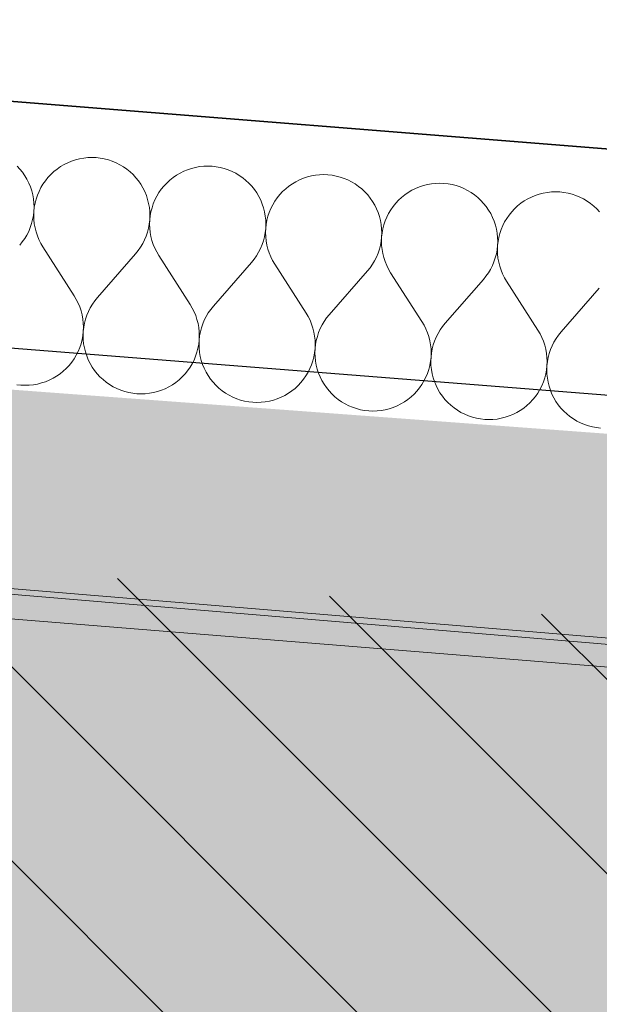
# Model space of a CAD drawing. Header units: millimetres. Extents: x -40276 to 214973, y -147941 to 35228.
# Tile 253 of 256: x -5366 to -4986, y 17941 to 18587. Entities that reach past the tile are written whole.
import ezdxf

# ---------------------------------------------------------------- set-up
doc = ezdxf.new("R2010")
doc.units = ezdxf.units.MM
doc.header["$MEASUREMENT"] = 0
doc.linetypes.add('Wipeout_Contour', pattern=[1000, 0, -1000])
for name, color, linetype in [('1._POHLED ZÁPADNÍ_2_0_plochy', 7, 'Continuous'), ('1._POHLED ZÁPADNÍ_2_akustické prvky', 7, 'Continuous'), ('1._POHLED ZÁPADNÍ_2_BT_ortho', 7, 'Continuous'), ('1._POHLED ZÁPADNÍ_2_Konstrukce - nosné', 7, 'Continuous'), ('1._POHLED ZÁPADNÍ_2_Nové_Výplně – Řezové', 7, 'Continuous'), ('1._POHLED ZÁPADNÍ_2_Výplně – Řezové', 7, 'Continuous')]:
    doc.layers.add(name, color=color, linetype=linetype)

# ---------------------------------------------------------------- blocks, each defined once
blk = doc.blocks.new('*X1', base_point=(-42174.69, -26223.67))
at = {"layer": '1._POHLED ZÁPADNÍ_2_Nové_Výplně – Řezové', "color": 21, "linetype": 'Continuous', "lineweight": 20, "true_color": 0xffaaaa}
for p, q in [((-5326.57, 18495.62), (-5329.2, 18494.96)), ((-5323.89, 18496.1), (-5326.57, 18495.62)), ((-5321.18, 18496.38), (-5323.89, 18496.1)), ((-5318.46, 18496.47), (-5321.18, 18496.38)), ((-5315.74, 18496.37), (-5318.46, 18496.47)), ((-5313.04, 18496.07), (-5315.74, 18496.37)), ((-5310.36, 18495.58), (-5313.04, 18496.07)), ((-5307.73, 18494.9), (-5310.36, 18495.58)), ((-5365.68, 18488.87), (-5367.53, 18490.87)), ((-5339.08, 18490.47), (-5341.32, 18488.93)), ((-5336.74, 18491.86), (-5339.08, 18490.47)), ((-5334.3, 18493.07), (-5336.74, 18491.86)), ((-5331.79, 18494.1), (-5334.3, 18493.07)), ((-5329.2, 18494.96), (-5331.79, 18494.1)), ((-5305.15, 18494.04), (-5307.73, 18494.9)), ((-5302.64, 18492.99), (-5305.15, 18494.04)), ((-5300.21, 18491.77), (-5302.64, 18492.99)), ((-5297.87, 18490.37), (-5300.21, 18491.77)), ((-5295.64, 18488.81), (-5297.87, 18490.37)), ((-5253.22, 18489.33), (-5255.8, 18488.48)), ((-5250.58, 18490), (-5253.22, 18489.33)), ((-5247.9, 18490.47), (-5250.58, 18490)), ((-5245.2, 18490.76), (-5247.9, 18490.47)), ((-5242.48, 18490.85), (-5245.2, 18490.76)), ((-5239.76, 18490.75), (-5242.48, 18490.85)), ((-5237.06, 18490.45), (-5239.76, 18490.75)), ((-5234.38, 18489.96), (-5237.06, 18490.45)), ((-5231.75, 18489.28), (-5234.38, 18489.96)), ((-5229.17, 18488.41), (-5231.75, 18489.28)), ((-5363.98, 18486.75), (-5365.68, 18488.87)), ((-5362.43, 18484.51), (-5363.98, 18486.75)), ((-5361.05, 18482.16), (-5362.43, 18484.51)), ((-5347.29, 18483.39), (-5349.01, 18481.27)), ((-5345.44, 18485.37), (-5347.29, 18483.39)), ((-5343.44, 18487.22), (-5345.44, 18485.37)), ((-5341.32, 18488.93), (-5343.44, 18487.22)), ((-5293.53, 18487.1), (-5295.64, 18488.81)), ((-5291.54, 18485.24), (-5293.53, 18487.1)), ((-5289.7, 18483.24), (-5291.54, 18485.24)), ((-5287.99, 18481.12), (-5289.7, 18483.24)), ((-5265.34, 18483.3), (-5267.46, 18481.6)), ((-5263.1, 18484.85), (-5265.34, 18483.3)), ((-5260.75, 18486.23), (-5263.1, 18484.85)), ((-5258.32, 18487.44), (-5260.75, 18486.23)), ((-5255.8, 18488.48), (-5258.32, 18487.44)), ((-5226.66, 18487.37), (-5229.17, 18488.41)), ((-5224.23, 18486.14), (-5226.66, 18487.37)), ((-5221.89, 18484.75), (-5224.23, 18486.14)), ((-5219.66, 18483.19), (-5221.89, 18484.75)), ((-5217.55, 18481.48), (-5219.66, 18483.19)), ((-5179.82, 18482.85), (-5182.34, 18481.82)), ((-5177.24, 18483.71), (-5179.82, 18482.85)), ((-5174.6, 18484.37), (-5177.24, 18483.71)), ((-5171.92, 18484.85), (-5174.6, 18484.37)), ((-5169.22, 18485.13), (-5171.92, 18484.85)), ((-5166.5, 18485.22), (-5169.22, 18485.13)), ((-5163.78, 18485.12), (-5166.5, 18485.22)), ((-5161.07, 18484.82), (-5163.78, 18485.12)), ((-5158.4, 18484.33), (-5161.07, 18484.82)), ((-5155.76, 18483.65), (-5158.4, 18484.33)), ((-5153.18, 18482.79), (-5155.76, 18483.65)), ((-5150.67, 18481.74), (-5153.18, 18482.79)), ((-5359.84, 18479.73), (-5361.05, 18482.16)), ((-5358.81, 18477.21), (-5359.84, 18479.73)), ((-5357.95, 18474.63), (-5358.81, 18477.21)), ((-5351.95, 18476.7), (-5353.18, 18474.27)), ((-5350.56, 18479.04), (-5351.95, 18476.7)), ((-5349.01, 18481.27), (-5350.56, 18479.04)), ((-5286.45, 18478.88), (-5287.99, 18481.12)), ((-5285.07, 18476.54), (-5286.45, 18478.88)), ((-5283.86, 18474.1), (-5285.07, 18476.54)), ((-5271.31, 18477.76), (-5273.02, 18475.65)), ((-5269.45, 18479.75), (-5271.31, 18477.76)), ((-5267.46, 18481.6), (-5269.45, 18479.75)), ((-5215.56, 18479.62), (-5217.55, 18481.48)), ((-5213.71, 18477.62), (-5215.56, 18479.62)), ((-5212.01, 18475.5), (-5213.71, 18477.62)), ((-5189.35, 18477.68), (-5191.48, 18475.97)), ((-5187.12, 18479.22), (-5189.35, 18477.68)), ((-5184.77, 18480.61), (-5187.12, 18479.22)), ((-5182.34, 18481.82), (-5184.77, 18480.61)), ((-5148.24, 18480.52), (-5150.67, 18481.74)), ((-5145.91, 18479.12), (-5148.24, 18480.52)), ((-5143.68, 18477.56), (-5145.91, 18479.12)), ((-5141.56, 18475.85), (-5143.68, 18477.56)), ((-5106.35, 18476.19), (-5108.79, 18474.98)), ((-5103.84, 18477.23), (-5106.35, 18476.19)), ((-5101.26, 18478.08), (-5103.84, 18477.23)), ((-5098.62, 18478.75), (-5101.26, 18478.08)), ((-5095.94, 18479.23), (-5098.62, 18478.75)), ((-5093.23, 18479.51), (-5095.94, 18479.23)), ((-5090.51, 18479.6), (-5093.23, 18479.51)), ((-5087.8, 18479.5), (-5090.51, 18479.6)), ((-5085.09, 18479.2), (-5087.8, 18479.5)), ((-5082.42, 18478.71), (-5085.09, 18479.2)), ((-5079.78, 18478.03), (-5082.42, 18478.71)), ((-5077.2, 18477.16), (-5079.78, 18478.03)), ((-5074.69, 18476.12), (-5077.2, 18477.16)), ((-5357.29, 18471.99), (-5357.95, 18474.63)), ((-5356.81, 18469.31), (-5357.29, 18471.99)), ((-5354.22, 18471.76), (-5355.09, 18469.18)), ((-5353.18, 18474.27), (-5354.22, 18471.76)), ((-5282.82, 18471.59), (-5283.86, 18474.1)), ((-5281.97, 18469), (-5282.82, 18471.59)), ((-5275.97, 18471.08), (-5277.19, 18468.65)), ((-5274.58, 18473.42), (-5275.97, 18471.08)), ((-5273.02, 18475.65), (-5274.58, 18473.42)), ((-5210.47, 18473.26), (-5212.01, 18475.5)), ((-5209.09, 18470.91), (-5210.47, 18473.26)), ((-5207.87, 18468.48), (-5209.09, 18470.91)), ((-5197.04, 18470.02), (-5198.6, 18467.79)), ((-5195.33, 18472.14), (-5197.04, 18470.02)), ((-5193.47, 18474.12), (-5195.33, 18472.14)), ((-5191.48, 18475.97), (-5193.47, 18474.12)), ((-5139.58, 18473.99), (-5141.56, 18475.85)), ((-5137.73, 18472), (-5139.58, 18473.99)), ((-5136.03, 18469.87), (-5137.73, 18472)), ((-5134.48, 18467.63), (-5136.03, 18469.87)), ((-5115.49, 18470.35), (-5117.49, 18468.5)), ((-5113.37, 18472.05), (-5115.49, 18470.35)), ((-5111.13, 18473.6), (-5113.37, 18472.05)), ((-5108.79, 18474.98), (-5111.13, 18473.6)), ((-5072.26, 18474.89), (-5074.69, 18476.12)), ((-5069.93, 18473.5), (-5072.26, 18474.89)), ((-5067.7, 18471.94), (-5069.93, 18473.5)), ((-5065.58, 18470.23), (-5067.7, 18471.94)), ((-5063.6, 18468.37), (-5065.58, 18470.23)), ((-5030.37, 18470.57), (-5032.81, 18469.36)), ((-5027.86, 18471.6), (-5030.37, 18470.57)), ((-5025.27, 18472.46), (-5027.86, 18471.6)), ((-5022.63, 18473.12), (-5025.27, 18472.46)), ((-5019.96, 18473.6), (-5022.63, 18473.12)), ((-5017.25, 18473.89), (-5019.96, 18473.6)), ((-5014.53, 18473.98), (-5017.25, 18473.89)), ((-5011.81, 18473.87), (-5014.53, 18473.98)), ((-5009.11, 18473.57), (-5011.81, 18473.87)), ((-5006.43, 18473.08), (-5009.11, 18473.57)), ((-5003.8, 18472.41), (-5006.43, 18473.08)), ((-5001.22, 18471.54), (-5003.8, 18472.41)), ((-4998.71, 18470.49), (-5001.22, 18471.54)), ((-4996.28, 18469.27), (-4998.71, 18470.49)), ((-5356.53, 18466.6), (-5356.81, 18469.31)), ((-5356.55, 18461.17), (-5356.44, 18463.89)), ((-5356.25, 18463.87), (-5356.55, 18461.17)), ((-5356.44, 18463.89), (-5356.53, 18466.6)), ((-5355.76, 18466.55), (-5356.25, 18463.87)), ((-5355.09, 18469.18), (-5355.76, 18466.55)), ((-5281.31, 18466.36), (-5281.97, 18469)), ((-5280.83, 18463.69), (-5281.31, 18466.36)), ((-5280.55, 18460.98), (-5280.83, 18463.69)), ((-5279.1, 18463.56), (-5279.78, 18460.92)), ((-5278.24, 18466.14), (-5279.1, 18463.56)), ((-5277.19, 18468.65), (-5278.24, 18466.14)), ((-5206.84, 18465.96), (-5207.87, 18468.48)), ((-5205.99, 18463.38), (-5206.84, 18465.96)), ((-5205.32, 18460.74), (-5205.99, 18463.38)), ((-5199.99, 18465.45), (-5201.21, 18463.02)), ((-5198.6, 18467.79), (-5199.99, 18465.45)), ((-5133.1, 18465.29), (-5134.48, 18467.63)), ((-5131.89, 18462.85), (-5133.1, 18465.29)), ((-5121.06, 18464.4), (-5122.61, 18462.17)), ((-5119.35, 18466.51), (-5121.06, 18464.4)), ((-5117.49, 18468.5), (-5119.35, 18466.51)), ((-5061.75, 18466.37), (-5063.6, 18468.37)), ((-5060.05, 18464.25), (-5061.75, 18466.37)), ((-5058.5, 18462.01), (-5060.05, 18464.25)), ((-5039.51, 18464.73), (-5041.51, 18462.88)), ((-5037.39, 18466.43), (-5039.51, 18464.73)), ((-5035.15, 18467.97), (-5037.39, 18466.43)), ((-5032.81, 18469.36), (-5035.15, 18467.97)), ((-4993.94, 18467.87), (-4996.28, 18469.27)), ((-4991.71, 18466.32), (-4993.94, 18467.87)), ((-4989.6, 18464.6), (-4991.71, 18466.32)), ((-4987.61, 18462.74), (-4989.6, 18464.6)), ((-5357.34, 18455.79), (-5356.85, 18458.46)), ((-5356.85, 18458.46), (-5356.55, 18461.17)), ((-5356.55, 18461.17), (-5356.65, 18458.45)), ((-5356.65, 18458.45), (-5356.56, 18455.73)), ((-5280.57, 18455.54), (-5280.46, 18458.26)), ((-5280.27, 18458.25), (-5280.57, 18455.54)), ((-5280.46, 18458.26), (-5280.55, 18460.98)), ((-5279.78, 18460.92), (-5280.27, 18458.25)), ((-5204.85, 18458.06), (-5205.32, 18460.74)), ((-5204.57, 18455.36), (-5204.85, 18458.06)), ((-5203.12, 18457.93), (-5203.8, 18455.3)), ((-5202.26, 18460.51), (-5203.12, 18457.93)), ((-5201.21, 18463.02), (-5202.26, 18460.51)), ((-5130.86, 18460.34), (-5131.89, 18462.85)), ((-5130.01, 18457.75), (-5130.86, 18460.34)), ((-5129.34, 18455.12), (-5130.01, 18457.75)), ((-5125.23, 18457.4), (-5126.28, 18454.89)), ((-5124.01, 18459.83), (-5125.23, 18457.4)), ((-5122.61, 18462.17), (-5124.01, 18459.83)), ((-5057.12, 18459.67), (-5058.5, 18462.01)), ((-5055.91, 18457.23), (-5057.12, 18459.67)), ((-5054.88, 18454.71), (-5055.91, 18457.23)), ((-5045.07, 18458.77), (-5046.63, 18456.54)), ((-5043.36, 18460.89), (-5045.07, 18458.77)), ((-5041.51, 18462.88), (-5043.36, 18460.89)), ((-4985.77, 18460.75), (-4987.61, 18462.74)), ((-5359.94, 18448.06), (-5358.89, 18450.57)), ((-5358.89, 18450.57), (-5358.02, 18453.15)), ((-5358.02, 18453.15), (-5357.34, 18455.79)), ((-5356.56, 18455.73), (-5356.27, 18453.02)), ((-5356.27, 18453.02), (-5355.79, 18450.35)), ((-5355.79, 18450.35), (-5355.13, 18447.71)), ((-5281.36, 18450.16), (-5280.87, 18452.84)), ((-5280.87, 18452.84), (-5280.57, 18455.54)), ((-5280.57, 18455.54), (-5280.67, 18452.82)), ((-5280.67, 18452.82), (-5280.58, 18450.1)), ((-5204.58, 18449.92), (-5204.48, 18452.64)), ((-5204.29, 18452.62), (-5204.58, 18449.92)), ((-5204.48, 18452.64), (-5204.57, 18455.36)), ((-5203.8, 18455.3), (-5204.29, 18452.62)), ((-5128.87, 18452.44), (-5129.34, 18455.12)), ((-5128.58, 18449.73), (-5128.87, 18452.44)), ((-5127.14, 18452.31), (-5127.82, 18449.67)), ((-5126.28, 18454.89), (-5127.14, 18452.31)), ((-5054.02, 18452.13), (-5054.88, 18454.71)), ((-5053.36, 18449.49), (-5054.02, 18452.13)), ((-5049.25, 18451.78), (-5050.29, 18449.26)), ((-5048.02, 18454.21), (-5049.25, 18451.78)), ((-5046.63, 18456.54), (-5048.02, 18454.21)), ((-5362.56, 18443.3), (-5361.16, 18445.64)), ((-5361.16, 18445.64), (-5359.94, 18448.06)), ((-5355.13, 18447.71), (-5354.27, 18445.13)), ((-5354.27, 18445.13), (-5353.23, 18442.61)), ((-5283.96, 18442.44), (-5282.91, 18444.95)), ((-5282.91, 18444.95), (-5282.04, 18447.53)), ((-5282.04, 18447.53), (-5281.36, 18450.16)), ((-5280.58, 18450.1), (-5280.29, 18447.4)), ((-5280.29, 18447.4), (-5279.81, 18444.72)), ((-5279.81, 18444.72), (-5279.14, 18442.08)), ((-5206.06, 18441.9), (-5205.37, 18444.54)), ((-5205.37, 18444.54), (-5204.88, 18447.21)), ((-5204.88, 18447.21), (-5204.58, 18449.92)), ((-5204.58, 18449.92), (-5204.69, 18447.2)), ((-5204.69, 18447.2), (-5204.59, 18444.48)), ((-5204.59, 18444.48), (-5204.31, 18441.77)), ((-5128.9, 18441.59), (-5128.6, 18444.29)), ((-5128.6, 18444.29), (-5128.7, 18441.57)), ((-5128.6, 18444.29), (-5128.5, 18447.01)), ((-5128.31, 18447), (-5128.6, 18444.29)), ((-5128.5, 18447.01), (-5128.58, 18449.73)), ((-5127.82, 18449.67), (-5128.31, 18447)), ((-5052.88, 18446.81), (-5053.36, 18449.49)), ((-5052.6, 18444.11), (-5052.88, 18446.81)), ((-5052.51, 18441.39), (-5052.6, 18444.11)), ((-5051.83, 18444.05), (-5052.32, 18441.37)), ((-5051.16, 18446.68), (-5051.83, 18444.05)), ((-5050.29, 18449.26), (-5051.16, 18446.68)), ((-5365.83, 18438.96), (-5364.12, 18441.07)), ((-5364.12, 18441.07), (-5362.56, 18443.3)), ((-5353.23, 18442.61), (-5352.02, 18440.18)), ((-5352.02, 18440.18), (-5350.64, 18437.83)), ((-5350.64, 18437.83), (-5330.09, 18405.75)), ((-5288.14, 18435.45), (-5286.58, 18437.68)), ((-5286.58, 18437.68), (-5285.18, 18440.01)), ((-5285.18, 18440.01), (-5283.96, 18442.44)), ((-5279.14, 18442.08), (-5278.29, 18439.5)), ((-5278.29, 18439.5), (-5277.25, 18436.99)), ((-5207.97, 18436.82), (-5206.92, 18439.33)), ((-5206.92, 18439.33), (-5206.06, 18441.9)), ((-5204.31, 18441.77), (-5203.83, 18439.1)), ((-5203.83, 18439.1), (-5203.16, 18436.46)), ((-5130.07, 18436.28), (-5129.39, 18438.91)), ((-5129.39, 18438.91), (-5128.9, 18441.59)), ((-5128.7, 18441.57), (-5128.61, 18438.86)), ((-5128.61, 18438.86), (-5128.33, 18436.15)), ((-5052.92, 18435.96), (-5052.62, 18438.67)), ((-5052.62, 18438.67), (-5052.72, 18435.95)), ((-5052.62, 18438.67), (-5052.51, 18441.39)), ((-5052.32, 18441.37), (-5052.62, 18438.67)), ((-5289.85, 18433.33), (-5314.89, 18404.63)), ((-5289.85, 18433.33), (-5288.14, 18435.45)), ((-5277.25, 18436.99), (-5276.04, 18434.55)), ((-5276.04, 18434.55), (-5274.65, 18432.21)), ((-5274.65, 18432.21), (-5254.11, 18400.13)), ((-5212.15, 18429.82), (-5210.59, 18432.05)), ((-5210.59, 18432.05), (-5209.2, 18434.39)), ((-5209.2, 18434.39), (-5207.97, 18436.82)), ((-5203.16, 18436.46), (-5202.31, 18433.88)), ((-5202.31, 18433.88), (-5201.27, 18431.36)), ((-5201.27, 18431.36), (-5200.06, 18428.93)), ((-5133.22, 18428.76), (-5131.99, 18431.19)), ((-5131.99, 18431.19), (-5130.94, 18433.7)), ((-5130.94, 18433.7), (-5130.07, 18436.28)), ((-5128.33, 18436.15), (-5127.85, 18433.47)), ((-5127.85, 18433.47), (-5127.18, 18430.83)), ((-5054.09, 18430.66), (-5053.41, 18433.29)), ((-5053.41, 18433.29), (-5052.92, 18435.96)), ((-5052.72, 18435.95), (-5052.63, 18433.23)), ((-5052.63, 18433.23), (-5052.34, 18430.53)), ((-5213.87, 18427.71), (-5238.91, 18399)), ((-5213.87, 18427.71), (-5212.15, 18429.82)), ((-5200.06, 18428.93), (-5198.67, 18426.58)), ((-5198.67, 18426.58), (-5178.13, 18394.5)), ((-5136.17, 18424.2), (-5134.61, 18426.43)), ((-5134.61, 18426.43), (-5133.22, 18428.76)), ((-5127.18, 18430.83), (-5126.32, 18428.25)), ((-5126.32, 18428.25), (-5125.29, 18425.74)), ((-5125.29, 18425.74), (-5124.07, 18423.3)), ((-5057.23, 18423.14), (-5056.01, 18425.57)), ((-5056.01, 18425.57), (-5054.96, 18428.08)), ((-5054.96, 18428.08), (-5054.09, 18430.66)), ((-5052.34, 18430.53), (-5051.86, 18427.85)), ((-5051.86, 18427.85), (-5051.2, 18425.21)), ((-5051.2, 18425.21), (-5050.34, 18422.63)), ((-5137.88, 18422.09), (-5162.93, 18393.38)), ((-5137.88, 18422.09), (-5136.17, 18424.2)), ((-5124.07, 18423.3), (-5122.69, 18420.96)), ((-5122.69, 18420.96), (-5102.14, 18388.88)), ((-5061.9, 18416.46), (-5060.19, 18418.57)), ((-5060.19, 18418.57), (-5058.63, 18420.8)), ((-5058.63, 18420.8), (-5057.23, 18423.14)), ((-5050.34, 18422.63), (-5049.3, 18420.11)), ((-5049.3, 18420.11), (-5048.09, 18417.68)), ((-5061.9, 18416.46), (-5086.95, 18387.76)), ((-5048.09, 18417.68), (-5046.71, 18415.34)), ((-5046.71, 18415.34), (-5026.16, 18383.26)), ((-5328.71, 18403.41), (-5330.09, 18405.75)), ((-4985.92, 18410.84), (-5010.96, 18382.13)), ((-5327.49, 18400.98), (-5328.71, 18403.41)), ((-5326.46, 18398.46), (-5327.49, 18400.98)), ((-5318.17, 18400.29), (-5319.56, 18397.95)), ((-5316.61, 18402.52), (-5318.17, 18400.29)), ((-5314.89, 18404.63), (-5316.61, 18402.52)), ((-5252.72, 18397.79), (-5254.11, 18400.13)), ((-5238.91, 18399), (-5240.63, 18396.89)), ((-5325.6, 18395.88), (-5326.46, 18398.46)), ((-5324.93, 18393.24), (-5325.6, 18395.88)), ((-5324.45, 18390.56), (-5324.93, 18393.24)), ((-5321.84, 18393.01), (-5322.71, 18390.43)), ((-5320.79, 18395.52), (-5321.84, 18393.01)), ((-5319.56, 18397.95), (-5320.79, 18395.52)), ((-5251.51, 18395.35), (-5252.72, 18397.79)), ((-5250.47, 18392.84), (-5251.51, 18395.35)), ((-5249.62, 18390.25), (-5250.47, 18392.84)), ((-5243.58, 18392.33), (-5244.81, 18389.9)), ((-5242.19, 18394.66), (-5243.58, 18392.33)), ((-5240.63, 18396.89), (-5242.19, 18394.66)), ((-5176.74, 18392.16), (-5178.13, 18394.5)), ((-5162.93, 18393.38), (-5164.64, 18391.27)), ((-5324.17, 18387.86), (-5324.45, 18390.56)), ((-5324.08, 18385.14), (-5324.17, 18387.86)), ((-5323.39, 18387.8), (-5323.88, 18385.12)), ((-5322.71, 18390.43), (-5323.39, 18387.8)), ((-5248.95, 18387.62), (-5249.62, 18390.25)), ((-5248.47, 18384.94), (-5248.95, 18387.62)), ((-5245.86, 18387.39), (-5246.72, 18384.81)), ((-5244.81, 18389.9), (-5245.86, 18387.39)), ((-5175.53, 18389.73), (-5176.74, 18392.16)), ((-5174.49, 18387.21), (-5175.53, 18389.73)), ((-5173.64, 18384.63), (-5174.49, 18387.21)), ((-5167.6, 18386.7), (-5168.82, 18384.27)), ((-5166.2, 18389.04), (-5167.6, 18386.7)), ((-5164.64, 18391.27), (-5166.2, 18389.04)), ((-5100.76, 18386.54), (-5102.14, 18388.88)), ((-5099.55, 18384.1), (-5100.76, 18386.54)), ((-5086.95, 18387.76), (-5088.66, 18385.64)), ((-5324.96, 18377.04), (-5324.47, 18379.72)), ((-5324.47, 18379.72), (-5324.18, 18382.42)), ((-5324.18, 18382.42), (-5324.28, 18379.7)), ((-5324.28, 18379.7), (-5324.2, 18376.98)), ((-5324.18, 18382.42), (-5324.08, 18385.14)), ((-5323.88, 18385.12), (-5324.18, 18382.42)), ((-5248.19, 18382.23), (-5248.47, 18384.94)), ((-5248.2, 18376.8), (-5248.09, 18379.51)), ((-5247.9, 18379.5), (-5248.2, 18376.8)), ((-5248.09, 18379.51), (-5248.19, 18382.23)), ((-5247.41, 18382.18), (-5247.9, 18379.5)), ((-5246.72, 18384.81), (-5247.41, 18382.18)), ((-5172.97, 18381.99), (-5173.64, 18384.63)), ((-5172.49, 18379.31), (-5172.97, 18381.99)), ((-5172.2, 18376.61), (-5172.49, 18379.31)), ((-5169.87, 18381.76), (-5170.74, 18379.19)), ((-5168.82, 18384.27), (-5169.87, 18381.76)), ((-5098.51, 18381.59), (-5099.55, 18384.1)), ((-5097.65, 18379.01), (-5098.51, 18381.59)), ((-5091.62, 18381.08), (-5092.84, 18378.65)), ((-5090.22, 18383.41), (-5091.62, 18381.08)), ((-5088.66, 18385.64), (-5090.22, 18383.41)), ((-5024.78, 18380.91), (-5026.16, 18383.26)), ((-5023.56, 18378.48), (-5024.78, 18380.91)), ((-5012.68, 18380.02), (-5014.24, 18377.79)), ((-5010.96, 18382.13), (-5012.68, 18380.02)), ((-5326.5, 18371.83), (-5325.64, 18374.41)), ((-5325.64, 18374.41), (-5324.96, 18377.04)), ((-5324.2, 18376.98), (-5323.91, 18374.28)), ((-5323.91, 18374.28), (-5323.44, 18371.6)), ((-5248.98, 18371.42), (-5248.49, 18374.09)), ((-5248.49, 18374.09), (-5248.2, 18376.8)), ((-5248.2, 18376.8), (-5248.3, 18374.08)), ((-5248.3, 18374.08), (-5248.21, 18371.36)), ((-5172.21, 18371.17), (-5172.11, 18373.89)), ((-5171.91, 18373.88), (-5172.21, 18371.17)), ((-5172.11, 18373.89), (-5172.2, 18376.61)), ((-5171.42, 18376.55), (-5171.91, 18373.88)), ((-5170.74, 18379.19), (-5171.42, 18376.55)), ((-5096.99, 18376.37), (-5097.65, 18379.01)), ((-5096.51, 18373.69), (-5096.99, 18376.37)), ((-5096.22, 18370.98), (-5096.51, 18373.69)), ((-5094.76, 18373.56), (-5095.44, 18370.93)), ((-5093.89, 18376.14), (-5094.76, 18373.56)), ((-5092.84, 18378.65), (-5093.89, 18376.14)), ((-5022.53, 18375.96), (-5023.56, 18378.48)), ((-5021.67, 18373.38), (-5022.53, 18375.96)), ((-5021, 18370.74), (-5021.67, 18373.38)), ((-5016.86, 18373.02), (-5017.91, 18370.51)), ((-5015.63, 18375.45), (-5016.86, 18373.02)), ((-5014.24, 18377.79), (-5015.63, 18375.45)), ((-5330.17, 18364.55), (-5328.77, 18366.88)), ((-5328.77, 18366.88), (-5327.55, 18369.31)), ((-5327.55, 18369.31), (-5326.5, 18371.83)), ((-5323.44, 18371.6), (-5322.77, 18368.96)), ((-5322.77, 18368.96), (-5321.92, 18366.38)), ((-5321.92, 18366.38), (-5320.89, 18363.86)), ((-5250.52, 18366.2), (-5249.66, 18368.78)), ((-5249.66, 18368.78), (-5248.98, 18371.42)), ((-5248.21, 18371.36), (-5247.93, 18368.65)), ((-5247.93, 18368.65), (-5247.46, 18365.97)), ((-5173, 18365.79), (-5172.51, 18368.47)), ((-5172.51, 18368.47), (-5172.21, 18371.17)), ((-5172.21, 18371.17), (-5172.32, 18368.45)), ((-5172.32, 18368.45), (-5172.23, 18365.73)), ((-5096.23, 18365.55), (-5096.13, 18368.27)), ((-5095.93, 18368.25), (-5096.23, 18365.55)), ((-5096.13, 18368.27), (-5096.22, 18370.98)), ((-5095.44, 18370.93), (-5095.93, 18368.25)), ((-5020.52, 18368.07), (-5021, 18370.74)), ((-5020.24, 18365.36), (-5020.52, 18368.07)), ((-5018.78, 18367.94), (-5019.46, 18365.3)), ((-5017.91, 18370.51), (-5018.78, 18367.94)), ((-5335.29, 18358.21), (-5333.43, 18360.2)), ((-5333.43, 18360.2), (-5331.72, 18362.32)), ((-5331.72, 18362.32), (-5330.17, 18364.55)), ((-5320.89, 18363.86), (-5319.68, 18361.42)), ((-5319.68, 18361.42), (-5318.3, 18359.08)), ((-5254.18, 18358.92), (-5252.79, 18361.26)), ((-5252.79, 18361.26), (-5251.57, 18363.69)), ((-5251.57, 18363.69), (-5250.52, 18366.2)), ((-5247.46, 18365.97), (-5246.79, 18363.34)), ((-5246.79, 18363.34), (-5245.94, 18360.75)), ((-5245.94, 18360.75), (-5244.91, 18358.24)), ((-5175.59, 18358.07), (-5174.54, 18360.58)), ((-5174.54, 18360.58), (-5173.68, 18363.16)), ((-5173.68, 18363.16), (-5173, 18365.79)), ((-5172.23, 18365.73), (-5171.95, 18363.03)), ((-5171.95, 18363.03), (-5171.47, 18360.35)), ((-5171.47, 18360.35), (-5170.81, 18357.71)), ((-5097.69, 18357.53), (-5097.01, 18360.17)), ((-5097.01, 18360.17), (-5096.53, 18362.84)), ((-5096.53, 18362.84), (-5096.23, 18365.55)), ((-5096.23, 18365.55), (-5096.34, 18362.83)), ((-5096.34, 18362.83), (-5096.25, 18360.11)), ((-5096.25, 18360.11), (-5095.97, 18357.4)), ((-5020.54, 18357.22), (-5020.25, 18359.92)), ((-5020.25, 18359.92), (-5020.35, 18357.2)), ((-5020.25, 18359.92), (-5020.15, 18362.64)), ((-5019.95, 18362.63), (-5020.25, 18359.92)), ((-5020.15, 18362.64), (-5020.24, 18365.36)), ((-5019.46, 18365.3), (-5019.95, 18362.63)), ((-5341.65, 18353.11), (-5339.41, 18354.66)), ((-5339.41, 18354.66), (-5337.29, 18356.36)), ((-5337.29, 18356.36), (-5335.29, 18358.21)), ((-5318.3, 18359.08), (-5316.75, 18356.84)), ((-5316.75, 18356.84), (-5315.05, 18354.72)), ((-5315.05, 18354.72), (-5313.2, 18352.72)), ((-5259.31, 18352.59), (-5257.45, 18354.58)), ((-5257.45, 18354.58), (-5255.74, 18356.69)), ((-5255.74, 18356.69), (-5254.18, 18358.92)), ((-5244.91, 18358.24), (-5243.69, 18355.8)), ((-5243.69, 18355.8), (-5242.31, 18353.46)), ((-5178.2, 18353.3), (-5176.81, 18355.63)), ((-5176.81, 18355.63), (-5175.59, 18358.07)), ((-5170.81, 18357.71), (-5169.96, 18355.13)), ((-5169.96, 18355.13), (-5168.92, 18352.61)), ((-5099.6, 18352.44), (-5098.56, 18354.95)), ((-5098.56, 18354.95), (-5097.69, 18357.53)), ((-5095.97, 18357.4), (-5095.49, 18354.72)), ((-5095.49, 18354.72), (-5094.83, 18352.09)), ((-5021.71, 18351.91), (-5021.03, 18354.54)), ((-5021.03, 18354.54), (-5020.54, 18357.22)), ((-5020.35, 18357.2), (-5020.26, 18354.49)), ((-5020.26, 18354.49), (-5019.98, 18351.78)), ((-5367.69, 18347.51), (-5364.98, 18347.22)), ((-5364.98, 18347.22), (-5362.27, 18347.11)), ((-5362.27, 18347.11), (-5359.55, 18347.2)), ((-5359.55, 18347.2), (-5356.84, 18347.49)), ((-5356.84, 18347.49), (-5354.16, 18347.96)), ((-5354.16, 18347.96), (-5351.52, 18348.63)), ((-5351.52, 18348.63), (-5348.94, 18349.48)), ((-5348.94, 18349.48), (-5346.43, 18350.52)), ((-5346.43, 18350.52), (-5343.99, 18351.73)), ((-5343.99, 18351.73), (-5341.65, 18353.11)), ((-5313.2, 18352.72), (-5311.22, 18350.86)), ((-5311.22, 18350.86), (-5309.1, 18349.15)), ((-5309.1, 18349.15), (-5306.87, 18347.59)), ((-5306.87, 18347.59), (-5304.54, 18346.2)), ((-5268.01, 18346.11), (-5265.66, 18347.49)), ((-5265.66, 18347.49), (-5263.43, 18349.04)), ((-5263.43, 18349.04), (-5261.3, 18350.74)), ((-5261.3, 18350.74), (-5259.31, 18352.59)), ((-5242.31, 18353.46), (-5240.77, 18351.22)), ((-5240.77, 18351.22), (-5239.07, 18349.09)), ((-5239.07, 18349.09), (-5237.22, 18347.1)), ((-5237.22, 18347.1), (-5235.23, 18345.24)), ((-5183.33, 18346.96), (-5181.47, 18348.95)), ((-5181.47, 18348.95), (-5179.76, 18351.07)), ((-5179.76, 18351.07), (-5178.2, 18353.3)), ((-5168.92, 18352.61), (-5167.71, 18350.17)), ((-5167.71, 18350.17), (-5166.33, 18347.83)), ((-5166.33, 18347.83), (-5164.79, 18345.59)), ((-5103.77, 18345.44), (-5102.22, 18347.67)), ((-5102.22, 18347.67), (-5100.83, 18350.01)), ((-5100.83, 18350.01), (-5099.6, 18352.44)), ((-5094.83, 18352.09), (-5093.97, 18349.5)), ((-5093.97, 18349.5), (-5092.94, 18346.99)), ((-5023.62, 18346.82), (-5022.57, 18349.33)), ((-5022.57, 18349.33), (-5021.71, 18351.91)), ((-5019.98, 18351.78), (-5019.51, 18349.1)), ((-5019.51, 18349.1), (-5018.84, 18346.46)), ((-5304.54, 18346.2), (-5302.11, 18344.97)), ((-5302.11, 18344.97), (-5299.59, 18343.93)), ((-5299.59, 18343.93), (-5297.02, 18343.06)), ((-5297.02, 18343.06), (-5294.38, 18342.38)), ((-5294.38, 18342.38), (-5291.71, 18341.89)), ((-5291.71, 18341.89), (-5289, 18341.59)), ((-5289, 18341.59), (-5286.28, 18341.49)), ((-5286.28, 18341.49), (-5283.56, 18341.58)), ((-5283.56, 18341.58), (-5280.86, 18341.86)), ((-5280.86, 18341.86), (-5278.18, 18342.34)), ((-5278.18, 18342.34), (-5275.54, 18343.01)), ((-5275.54, 18343.01), (-5272.96, 18343.86)), ((-5272.96, 18343.86), (-5270.44, 18344.9)), ((-5270.44, 18344.9), (-5268.01, 18346.11)), ((-5235.23, 18345.24), (-5233.12, 18343.52)), ((-5233.12, 18343.52), (-5230.89, 18341.97)), ((-5230.89, 18341.97), (-5228.55, 18340.57)), ((-5228.55, 18340.57), (-5226.12, 18339.35)), ((-5192.02, 18340.48), (-5189.68, 18341.87)), ((-5189.68, 18341.87), (-5187.44, 18343.41)), ((-5187.44, 18343.41), (-5185.32, 18345.11)), ((-5185.32, 18345.11), (-5183.33, 18346.96)), ((-5164.79, 18345.59), (-5163.08, 18343.47)), ((-5163.08, 18343.47), (-5161.24, 18341.47)), ((-5161.24, 18341.47), (-5159.25, 18339.61)), ((-5109.34, 18339.49), (-5107.34, 18341.34)), ((-5107.34, 18341.34), (-5105.49, 18343.33)), ((-5105.49, 18343.33), (-5103.77, 18345.44)), ((-5092.94, 18346.99), (-5091.73, 18344.55)), ((-5091.73, 18344.55), (-5090.35, 18342.21)), ((-5090.35, 18342.21), (-5088.8, 18339.97)), ((-5027.79, 18339.82), (-5026.24, 18342.05)), ((-5026.24, 18342.05), (-5024.84, 18344.39)), ((-5024.84, 18344.39), (-5023.62, 18346.82)), ((-5018.84, 18346.46), (-5017.99, 18343.88)), ((-5017.99, 18343.88), (-5016.96, 18341.36)), ((-5016.96, 18341.36), (-5015.75, 18338.93)), ((-5226.12, 18339.35), (-5223.61, 18338.3)), ((-5223.61, 18338.3), (-5221.03, 18337.44)), ((-5221.03, 18337.44), (-5218.4, 18336.76)), ((-5218.4, 18336.76), (-5215.72, 18336.27)), ((-5215.72, 18336.27), (-5213.02, 18335.97)), ((-5213.02, 18335.97), (-5210.3, 18335.86)), ((-5210.3, 18335.86), (-5207.58, 18335.95)), ((-5207.58, 18335.95), (-5204.88, 18336.24)), ((-5204.88, 18336.24), (-5202.2, 18336.72)), ((-5202.2, 18336.72), (-5199.56, 18337.38)), ((-5199.56, 18337.38), (-5196.98, 18338.24)), ((-5196.98, 18338.24), (-5194.46, 18339.27)), ((-5194.46, 18339.27), (-5192.02, 18340.48)), ((-5159.25, 18339.61), (-5157.14, 18337.9)), ((-5157.14, 18337.9), (-5154.91, 18336.34)), ((-5154.91, 18336.34), (-5152.57, 18334.95)), ((-5152.57, 18334.95), (-5150.14, 18333.72)), ((-5118.48, 18333.65), (-5116.04, 18334.86)), ((-5116.04, 18334.86), (-5113.7, 18336.24)), ((-5113.7, 18336.24), (-5111.46, 18337.79)), ((-5111.46, 18337.79), (-5109.34, 18339.49)), ((-5088.8, 18339.97), (-5087.1, 18337.84)), ((-5087.1, 18337.84), (-5085.25, 18335.85)), ((-5085.25, 18335.85), (-5083.27, 18333.99)), ((-5033.36, 18333.87), (-5031.36, 18335.72)), ((-5031.36, 18335.72), (-5029.5, 18337.7)), ((-5029.5, 18337.7), (-5027.79, 18339.82)), ((-5015.75, 18338.93), (-5014.37, 18336.58)), ((-5014.37, 18336.58), (-5012.82, 18334.34)), ((-5012.82, 18334.34), (-5011.12, 18332.22)), ((-5150.14, 18333.72), (-5147.63, 18332.68)), ((-5147.63, 18332.68), (-5145.05, 18331.81)), ((-5145.05, 18331.81), (-5142.42, 18331.13)), ((-5142.42, 18331.13), (-5139.74, 18330.64)), ((-5139.74, 18330.64), (-5137.04, 18330.34)), ((-5137.04, 18330.34), (-5134.32, 18330.24)), ((-5134.32, 18330.24), (-5131.6, 18330.33)), ((-5131.6, 18330.33), (-5128.89, 18330.61)), ((-5128.89, 18330.61), (-5126.21, 18331.09)), ((-5126.21, 18331.09), (-5123.58, 18331.76)), ((-5123.58, 18331.76), (-5120.99, 18332.61)), ((-5120.99, 18332.61), (-5118.48, 18333.65)), ((-5083.27, 18333.99), (-5081.15, 18332.28)), ((-5081.15, 18332.28), (-5078.92, 18330.72)), ((-5078.92, 18330.72), (-5076.59, 18329.32)), ((-5076.59, 18329.32), (-5074.16, 18328.1)), ((-5074.16, 18328.1), (-5071.65, 18327.05)), ((-5045.01, 18326.99), (-5042.5, 18328.02)), ((-5042.5, 18328.02), (-5040.06, 18329.23)), ((-5040.06, 18329.23), (-5037.72, 18330.62)), ((-5037.72, 18330.62), (-5035.48, 18332.16)), ((-5035.48, 18332.16), (-5033.36, 18333.87)), ((-5011.12, 18332.22), (-5009.27, 18330.22)), ((-5009.27, 18330.22), (-5007.28, 18328.36)), ((-5007.28, 18328.36), (-5005.17, 18326.65)), ((-5071.65, 18327.05), (-5069.07, 18326.19)), ((-5069.07, 18326.19), (-5066.43, 18325.51)), ((-5066.43, 18325.51), (-5063.76, 18325.02)), ((-5063.76, 18325.02), (-5061.05, 18324.72)), ((-5061.05, 18324.72), (-5058.33, 18324.62)), ((-5058.33, 18324.62), (-5055.62, 18324.71)), ((-5055.62, 18324.71), (-5052.91, 18324.99)), ((-5052.91, 18324.99), (-5050.23, 18325.47)), ((-5050.23, 18325.47), (-5047.59, 18326.13)), ((-5047.59, 18326.13), (-5045.01, 18326.99)), ((-5005.17, 18326.65), (-5002.94, 18325.09)), ((-5002.94, 18325.09), (-5000.6, 18323.7)), ((-5000.6, 18323.7), (-4998.18, 18322.48)), ((-4998.18, 18322.48), (-4995.66, 18321.43)), ((-4995.66, 18321.43), (-4993.09, 18320.56)), ((-4993.09, 18320.56), (-4990.45, 18319.88)), ((-4990.45, 18319.88), (-4987.78, 18319.39)), ((-4987.78, 18319.39), (-4985.07, 18319.09))]:
    blk.add_line(p, q, dxfattribs=at)

msp = doc.modelspace()

# ---------------------------------------------------------------- hatches: boundary and pattern name
at = {"layer": '1._POHLED ZÁPADNÍ_2_0_plochy', "linetype": 'Continuous', "lineweight": 20, "true_color": 0xffaaaa}
h = msp.add_hatch(dxfattribs=at)
h.set_pattern_fill('Izolační_tvárnice_0002', color=21, style=0, pattern_type=2)
h.set_pattern_definition([(315, (-10360.18, 9405.31), (63.6396, 63.6396), [])])
h.paths.add_polyline_path([(-10906.33, 18690.21), (-10970.68, 9084.15), (-20311.44, 10009.93), (-20479.41, 269.75), (-242.33, 419.76), (-238.38, 17796.01)])

# ---------------------------------------------------------------- linework, layer by layer
at = {"layer": '1._POHLED ZÁPADNÍ_2_Konstrukce - nosné', "color": 251, "linetype": 'Continuous', "lineweight": 13, "true_color": 0x6a6a6a}
for q in [(-24598.53, 19748.08), (-10902.83, 18674.82)]:
    msp.add_line((-240.38, 17779.13), q, dxfattribs=at)

# ---------------------------------------------------------------- next in the draw order: wipeouts: each hides what was drawn before it
at = {"color": 254, "linetype": 'Wipeout_Contour', "lineweight": 0, "ltscale": 75187.386246}
msp.add_wipeout([(-6352.11, 18416.47), (-161.69, 17958.23), (-161.69, 18118.67), (-6339.29, 18575.96)], dxfattribs=at).dxf.layer = '1._POHLED ZÁPADNÍ_2_Nové_Výplně – Řezové'

# ---------------------------------------------------------------- next in the draw order: hatches: boundary and pattern name
at = {"layer": '1._POHLED ZÁPADNÍ_2_Výplně – Řezové', "linetype": 'Continuous', "lineweight": 13}
msp.add_hatch(color=254, dxfattribs=at).paths.add_polyline_path([(-321.46, 17970.05), (-5948.21, 18387.04), (-5940.13, 17574.2), (-321.21, 17360.94)])

# ---------------------------------------------------------------- next in the draw order: linework, layer by layer
at = {"layer": '1._POHLED ZÁPADNÍ_2_akustické prvky', "color": 1, "linetype": 'Continuous', "lineweight": 35}
msp.add_line((-11148.08, 18992.91), (-161.69, 18118.67), dxfattribs=at)
at = {"layer": '1._POHLED ZÁPADNÍ_2_BT_ortho', "color": 142, "linetype": 'Continuous', "lineweight": 20, "true_color": 0x0080c0, "flags": 128}
msp.add_lwpolyline([(-1163.34, 17864.45), (-11029.43, 18683.38), (-24351.81, 19728.14), (-25320.42, 13819.16), (-25595.36, 12086.61)], dxfattribs=at)
at = {"layer": '1._POHLED ZÁPADNÍ_2_Konstrukce - nosné', "color": 7, "linetype": 'Continuous', "lineweight": 25}
msp.add_line((-10988.08, 18818.43), (-321.45, 17970.06), dxfattribs=at)

# ---------------------------------------------------------------- next in the draw order: block references
at = {"layer": '1._POHLED ZÁPADNÍ_2_0_plochy', "color": 9, "linetype": 'Continuous', "lineweight": 13}
msp.add_blockref('*X1', (-42174.69, -26223.67), dxfattribs=at)

doc.saveas('drawing.dxf')
